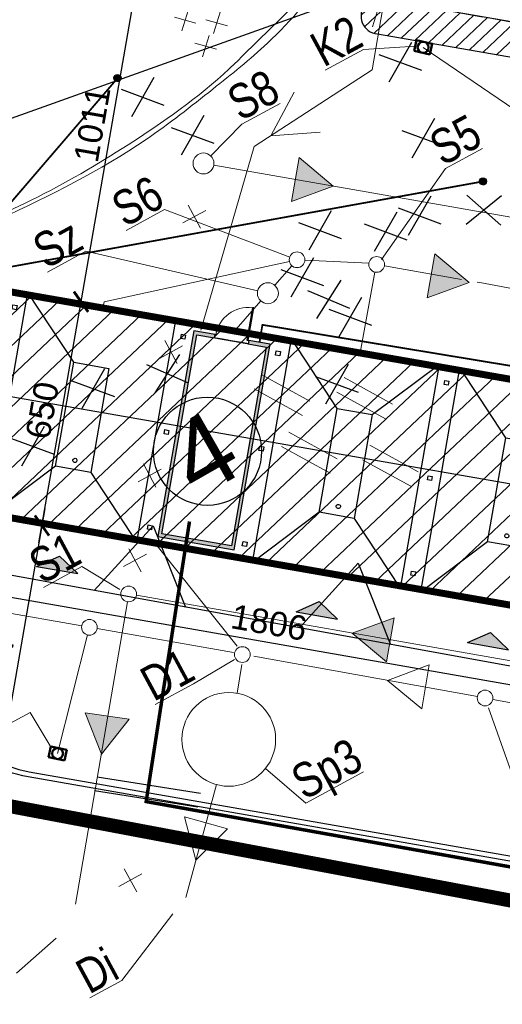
# Model space of a CAD drawing. Header units: millimetres. Extents: x -739347 to -337920, y 307687 to 603721.
# Tile 5 of 10: x -675783 to -661957, y 342903 to 371088. Entities that reach past the tile are written whole.
import ezdxf

# ---------------------------------------------------------------- set-up
doc = ezdxf.new("R2010")
doc.units = ezdxf.units.MM
doc.linetypes.add('DASHED', pattern=[19.05, 12.7, -6.35])
for name, color, linetype in [('01 - konstukcja', 7, 'Continuous'), ('01-dzialka chodnik', 251, 'Continuous'), ('01-działka', 1, 'DASHED'), ('01-działka drogi (projektowane)', 252, 'Continuous'), ('01-działka drogi (zmiana nawierzchni)', 250, 'DASHED'), ('01-działka linia zabudowy', 1, 'Continuous'), ('01-działka mapa jpg', 7, 'Continuous'), ('01-działka obrys budynków', 7, 'Continuous'), ('02 - drzwi', 252, 'Continuous'), ('02 - drzwi widok', 252, 'Continuous'), ('02-element ponizej', 250, 'Continuous'), ('02-element powyzej', 250, 'DASHED'), ('03-instalacje', 3, 'Continuous'), ('03-instalacje elektryka', 1, 'Continuous'), ('03-instalacje elektryka DO PRZENIESIENIA', 3, 'Continuous'), ('04-hatch sciany', 250, 'Continuous'), ('05 - grafika', 251, 'Continuous'), ('05-tekst', 1, 'Continuous'), ('05-wymiary', 3, 'Continuous')]:
    doc.layers.add(name, color=color, linetype=linetype)
for name, color, linetype, lineweight in [('02-rozbiórka', 1, 'Continuous', 0), ('03-instalacje co', 3, 'Continuous', 9), ('_D_kratki deszczowe', 98, 'Continuous', 50), ('g gaz', 5, 'GAS_LINE', 40), ('g likwidacja', 1, 'DASHED', 20), ('IS_kanalizacja deszczowa', 30, 'Continuous', 15), ('IS_kanalizacja sanitarna', 42, 'Continuous', 15), ('IS_likwidacja', 6, 'Continuous', 20), ('IS_wodociąg', 4, 'Continuous', 15)]:
    doc.layers.add(name, color=color, linetype=linetype, lineweight=lineweight)
doc.layers.add('04-hatch czarny', color=7, linetype='Continuous', true_color=0x000000)
doc.layers.add('CO _MPEC_RURY AROTprzewód elektroenergetyczny', color=7, linetype='Continuous', lineweight=25, true_color=0x000000)
doc.layers.get('01-działka mapa jpg').off()
doc.styles.add('ARIAL', font='arial.ttf', dxfattribs={"width": 0.8})
doc.styles.get("Standard").update_dxf_attribs({"font": 'arial.ttf'})
doc.linetypes.add('GAS_LINE', pattern='A,12.7,-5.08,["GAS",Standard,S=2.54,R=0,X=-2.54,Y=-1.27],-6.35', length=24.13)
doc.dimstyles.new('1-500', dxfattribs={"dimtxt": 700, "dimasz": 500, "dimexe": 500, "dimexo": 1500, "dimgap": 200, "dimtad": 1, "dimdec": 0, "dimlfac": 0.1, "dimrnd": 0.01, "dimtxsty": 'Standard', "dimblk": 'ARCHTICK', "dimcen": 100, "dimdle": 500, "dimse1": 1, "dimse2": 1, "dimclrd": 256, "dimclre": 252, "dimadec": 0, "dimazin": 0, "dimtfac": 1, "dimtdec": 0, "dimtmove": 0, "dimatfit": 3, "dimfxl": 1, "dimarcsym": 0})

# ---------------------------------------------------------------- blocks, each defined once
blk = doc.blocks.new('Symbol wejścia 13_13_2', base_point=(75613.5, 2955.6))
at = {"layer": '05 - grafika', "linetype": 'Continuous'}
blk.add_hatch(color=256, dxfattribs=at).paths.add_polyline_path([(75613.5, 2955.6), (75673.5, 2955.6), (75643.5, 2935.6)], flags=0)
at = {"layer": '05 - grafika'}
for p, q in [((75613.5, 2955.6), (75673.5, 2955.6)), ((75613.5, 2955.6), (75643.5, 2935.6)), ((75673.5, 2955.6), (75643.5, 2935.6))]:
    blk.add_line(p, q, dxfattribs=at)
blk = doc.blocks.new('LINIE ZABUD')
at = {"layer": '01-działka linia zabudowy'}
blk.add_line((128312, 71299), (92029, 100337), dxfattribs=at)
for points in [[(102923, 91618), (105286, 92447), (104996, 89960)], [(107586, 87886), (109950, 88715), (109659, 86227)]]:
    blk.add_lwpolyline(points, dxfattribs=at)
blk = doc.blocks.new('A$C04834172')
at = {"layer": '_D_kratki deszczowe', "linetype": 'Continuous'}
for p, q in [((0, 0.42), (0.62, 0.42)), ((0, 0), (0, 0.42)), ((0.62, 0.42), (0.62, 0)), ((0.62, 0), (0, 0))]:
    blk.add_line(p, q, dxfattribs=at)
blk.add_circle((0.31, 0.21), 0.21, dxfattribs=at)
blk = doc.blocks.new('myjnia ręczna')
at = {"layer": '04-hatch sciany'}
h = blk.add_hatch(color=256, dxfattribs=at)
h.dxf.hatch_style = 2
h.paths.add_polyline_path([(478991, -869378), (478471, -869378), (478471, -875158), (480491, -875158), (480491, -869378), (479971, -869378), (479971, -869278), (480591, -869278), (480591, -875258), (478371, -875258), (478371, -869278), (478991, -869278)])
at = {"layer": '01 - konstukcja'}
for points in [[(468244, -869558), (468364, -869558), (468364, -869438), (468244, -869438)], [(473144, -869558), (473264, -869558), (473264, -869438), (473144, -869438)], [(478044, -869558), (478164, -869558), (478164, -869438), (478044, -869438)], [(478991, -869378), (478471, -869378), (478471, -875158), (480491, -875158), (480491, -869378), (479971, -869378), (479971, -869278), (480591, -869278), (480591, -875258), (478371, -875258), (478371, -869278), (478991, -869278)], [(480804, -869558), (480924, -869558), (480924, -869438), (480804, -869438)], [(485704, -869558), (485824, -869558), (485824, -869438), (485704, -869438)], [(468244, -872328), (468364, -872328), (468364, -872208), (468244, -872208)], [(473144, -872328), (473264, -872328), (473264, -872208), (473144, -872208)], [(478044, -872328), (478164, -872328), (478164, -872208), (478044, -872208)], [(480804, -872328), (480924, -872328), (480924, -872208), (480804, -872208)], [(485704, -872328), (485824, -872328), (485824, -872208), (485704, -872208)], [(468244, -875098), (468364, -875098), (468364, -874978), (468244, -874978)], [(473144, -875098), (473264, -875098), (473264, -874978), (473144, -874978)], [(478044, -875098), (478164, -875098), (478164, -874978), (478044, -874978)], [(480804, -875098), (480924, -875098), (480924, -874978), (480804, -874978)], [(485704, -875098), (485824, -875098), (485824, -874978), (485704, -874978)]]:
    blk.add_lwpolyline(points, close=True, dxfattribs=at)
at = {"layer": '01-działka obrys budynków'}
blk.add_lwpolyline([(467901, -869083), (486166, -869083), (486166, -875453), (467901, -875453)], close=True, dxfattribs=at)
at = {"layer": '02 - drzwi'}
blk.add_lwpolyline([(479011, -868338), (479051, -868338), (479051, -869278), (479011, -869278)], close=True, dxfattribs=at)
at = {"layer": '02 - drzwi widok', "lineweight": 0}
blk.add_arc((479011, -869278), 940, 0, 87.5611, dxfattribs=at)
at = {"layer": '02-element ponizej', "color": 251}
for p, q in [((468004, -875518), (468004, -869018)), ((472904, -869018), (468004, -869018)), ((470244, -870758), (468604, -869018)), ((468604, -869018), (468604, -875518)), ((471264, -870758), (472894, -869018)), ((472904, -875518), (472904, -869018)), ((477804, -869018), (472904, -869018)), ((475144, -870758), (473504, -869018)), ((473504, -869018), (473504, -875518)), ((476164, -870758), (477794, -869018)), ((477794, -875518), (477794, -869018)), ((481164, -869018), (477794, -869018)), ((481164, -869018), (481164, -875518)), ((481164, -869018), (486064, -869018)), ((483824, -870758), (485464, -869018)), ((485464, -875518), (485464, -869018)), ((486064, -875518), (486064, -869018)), ((470244, -873778), (468604, -875518)), ((471264, -873778), (472894, -875518)), ((475144, -873778), (473504, -875518)), ((476164, -873778), (477794, -875518)), ((482804, -873778), (481164, -875518)), ((483824, -873778), (485464, -875518)), ((472894, -875518), (468004, -875518)), ((477794, -875518), (472904, -875518)), ((477794, -875518), (481164, -875518)), ((481164, -875518), (486064, -875518))]:
    blk.add_line(p, q, dxfattribs=at)
for points in [[(470244, -873778), (471264, -873778), (471264, -870758), (470244, -870758)], [(475144, -873778), (476164, -873778), (476164, -870758), (475144, -870758)], [(482804, -873778), (483824, -873778), (483824, -870758), (482804, -870758)]]:
    blk.add_lwpolyline(points, close=True, dxfattribs=at)
for points in [[(470689, -873518, 1), (470809, -873518, 1)], [(475589, -873518, 1), (475709, -873518, 1)], [(483249, -873518, 1), (483369, -873518, 1)]]:
    blk.add_lwpolyline(points, format="xyb", close=True, dxfattribs=at)
at = {"layer": '02-element powyzej', "linetype": 'DASHED'}
blk.add_line((478991, -869378), (479971, -869378), dxfattribs=at)
blk = doc.blocks.new('elektryka')
h = blk.add_hatch()
h.set_pattern_fill('ANSI31', color=256, scale=0.5, style=0)
h.set_pattern_definition([(45, (-889888.6282, 747982.793), (-1.1225320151, 1.1225320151), [])])
h.paths.add_polyline_path([(110584, 104209, 1), (110382, 104209, 1)])
h = blk.add_hatch()
h.set_pattern_fill('ANSI31', color=256, scale=0.5, style=0)
h.set_pattern_definition([(45, (-882082.9022, 740403.666), (-1.1225320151, 1.1225320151), [])])
h.paths.add_polyline_path([(118390, 96630, 1), (118188, 96630, 1)])
at = {"const_width": 50, "elevation": 0}
for points in [[(132157, 129481), (133380, 128064), (135238, 129057), (135775, 129361), (138233, 126979), (147648, 119251), (136557, 104636), (138028, 103401), (124082, 85713), (110776, 96020), (110465, 95620)], [(90228, 109062), (92592, 111093), (106022, 102496), (110485, 104205)], [(99240, 95319), (100661, 96206), (104400, 101180), (104400, 101180), (118291, 96625)]]:
    blk.add_lwpolyline(points, dxfattribs=at)
for centre in [(110483, 104209, 0), (118289, 96630, 0)]:
    blk.add_circle(centre, 101)
blk = doc.blocks.new('technologia')
at = {"layer": 'g gaz', "color": 2, "lineweight": 15, "ltscale": 100}
for points in [[(-11476, -14691, 0), (-5557, -17016), (-1478, -18628), (1499, -19465), (3625, -19679), (8405, -19667), (10772, -19309), (12770, -18898), (15462, -17809), (17248, -16118), (17539, -14651), (17463, -12725), (16551, -11052), (16169, -10727), (12812, -8354)], [(-11398, -14645, 0), (-9523, -15366, 0), (-7454, -16162, 0), (-3309, -17757), (1769, -19317), (8073, -19543), (11684, -18961), (12292, -18784), (15435, -17619), (17169, -15547), (17158, -13119), (16815, -11862), (15792, -10686), (13830, -9233), (12726, -8477)]]:
    blk.add_spline(points, degree=3, dxfattribs=at)
at = {"layer": 'g likwidacja', "ltscale": 100}
for p, q in [((11244, -17421), (10784, -16970)), ((11244, -16970), (10784, -17421)), ((12003, -17920), (11543, -17468)), ((12003, -17468), (11543, -17920)), ((11406, -18357), (10946, -17906)), ((11406, -17906), (10946, -18357)), ((16100, -19466), (15640, -19918))]:
    blk.add_line(p, q, dxfattribs=at)
blk = doc.blocks.new('A$C0D3E50CA')
at = {"extrusion": (-2.7406e-09, -5.36483e-09, 1), "elevation": 0}
blk.add_lwpolyline([(-711193, 467880, 200, 200, 0), (-704813, 505219, 200, 200, 0), (-714285, 506838, 200, 200, 0), (-718034, 504103, 200, 200, 0), (-716878, 502474, 200, 200, 0), (-722231, 498681, 200, 200, 0), (-733747, 500674, 200, 200, 0), (-733344, 503464, 200, 200, 0), (-748954, 505722, 200, 200, 0), (-749220, 503740, 200, 200, 0), (-754177, 504475, 200, 0, 0)], format="xyseb", dxfattribs=at)
at = {"extrusion": (-2.7406e-09, -5.36483e-09, 1), "const_width": 100, "elevation": 0}
blk.add_lwpolyline([(-730160, 468514), (-731401, 460497), (-718414, 458169), (-716156, 469316), (-711087, 468496)], dxfattribs=at)
at = {"layer": 'CO _MPEC_RURY AROTprzewód elektroenergetyczny', "linetype": 'Continuous', "extrusion": (-2.7406e-09, -5.36483e-09, 1), "elevation": 0}
for points in [[(-729844, 460730), (-732808, 461194)], [(-729921, 460338), (-732885, 460801)]]:
    blk.add_lwpolyline(points, dxfattribs=at)
blk = doc.blocks.new('instalacje sanitarne2')
at = {"layer": 'IS_kanalizacja sanitarna', "extrusion": (1.09732e-08, 3.02285e-09, 1)}
h = blk.add_hatch(color=256, dxfattribs=at)
h.dxf.hatch_style = 1
h.paths.add_polyline_path([(-880, 98731), (385, 98547), (-484, 99233)])
h.paths.add_polyline_path([(-484, 99233), (385, 98547), (-88, 99735)])
h = blk.add_hatch(color=256, dxfattribs=at)
h.dxf.hatch_style = 1
h.paths.add_polyline_path([(1234, 94456), (2499, 94271), (1631, 94958)])
h.paths.add_polyline_path([(1631, 94958), (2499, 94271), (2027, 95459)])
at = {"layer": 'IS_kanalizacja sanitarna', "extrusion": (4.73542e-09, -2.60343e-09, 1)}
h = blk.add_hatch(color=256, dxfattribs=at)
h.dxf.hatch_style = 1
h.paths.add_polyline_path([(-13040, 88665), (-13189, 87396), (-12528, 88283)])
h.paths.add_polyline_path([(-12528, 88283), (-13189, 87396), (-12015, 87901)])
at = {"layer": 'IS_kanalizacja sanitarna', "extrusion": (-1.04949e-09, 3.81324e-09, 1)}
h = blk.add_hatch(color=256, dxfattribs=at)
h.dxf.hatch_style = 1
h.paths.add_polyline_path([(-3957, 86844), (-5222, 87029), (-4354, 86342)])
h.paths.add_polyline_path([(-4354, 86342), (-5222, 87029), (-4750, 85841)])
at = {"layer": 'IS_kanalizacja deszczowa', "lineweight": 9}
for p, q in [((1757, 101574, -30), (3005, 101574, -30)), ((3005, 101574, -30), (4365, 100951, -30)), ((-15668, 89425, -30), (-14419, 89425, -30)), ((-14419, 89425, -30), (-14364, 88254, -30)), ((-9913, 87915, -30), (-8546, 87966, -30)), ((-11161, 87915, -30), (-9913, 87915, -30)), ((-9252, 84803, -30), (-8705, 83382, -30)), ((-8705, 83382, -30), (-6825, 83382, -30)), ((-3138, 81154, -30), (-2803, 83293, -30)), ((-15758, 81423, -30), (-13564, 82406, -30)), ((-16802, 81423, -30), (-15758, 81423, -30))]:
    blk.add_line(p, q, dxfattribs=at)
at = {"layer": 'IS_kanalizacja deszczowa'}
for p, q in [((4538, 100818, -30), (6131, 97739, -30)), ((-15090, 93386, -30), (-11942, 90899, -30)), ((-8299, 88273, -30), (-8949, 91883, -30)), ((-14286, 88014, -30), (-11918, 90593, -30)), ((-11589, 90620, -30), (-8481, 88163, -30)), ((-8431, 87741, -30), (-8943, 87088, -30)), ((-2933, 83730, -30), (-8012, 87790, -30)), ((-10704, 85067, -30), (-13014, 82646, -30)), ((2691, 79234, -30), (-2581, 83449, -30))]:
    blk.add_line(p, q, dxfattribs=at)
at = {"layer": 'IS_kanalizacja deszczowa', "linetype": 'Continuous'}
for p, q in [((-14564, 88046, -30), (-14359, 88285, -30)), ((-14359, 88285, -30), (-14007, 87981, -30)), ((-14564, 88046, -30), (-14212, 87743, -30)), ((-14007, 87981, -30), (-14212, 87743, -30))]:
    blk.add_line(p, q, dxfattribs=at)
at = {"layer": 'IS_kanalizacja deszczowa', "elevation": -30}
for points in [[(-4978, 85365), (-4496, 84181), (-3711, 85190)], [(-12251, 83445), (-11025, 83805), (-11950, 84688)]]:
    blk.add_lwpolyline(points, close=True, dxfattribs=at)
at = {"layer": 'IS_kanalizacja deszczowa', "linetype": 'Continuous'}
blk.add_circle((-14286, 88014, -30), 158, dxfattribs=at)
at = {"layer": 'IS_kanalizacja deszczowa', "lineweight": 15}
blk.add_circle((-9778, 86038, -30), 1342, dxfattribs=at)
at = {"layer": 'IS_kanalizacja sanitarna', "lineweight": 9}
for p, q in [((-2292, 100975, -24), (-1075, 101349, 0)), ((-1075, 101349, 0), (173, 101349, 0)), ((-7987, 100277, -30), (-6739, 100277, -30)), ((-2944, 96940, 379011531), (-6739, 100277, -30)), ((-5435, 100252, 0), (-4186, 100252, 0)), ((-1678, 97356, -28), (-4186, 100252, 0)), ((599, 96041, -30), (3451, 97465, 0)), ((3451, 97465, 0), (4660, 97465, 0)), ((-12380, 92391, -30), (-11131, 92391, -30)), ((-11131, 92391, -30), (-10481, 91300, -30)), ((-18310, 83039, -30), (-16840, 83383, -30))]:
    blk.add_line(p, q, dxfattribs=at)
at = {"layer": 'IS_kanalizacja sanitarna'}
for p, q in [((-2343, 100701, -30), (8020, 92518, -30)), ((-6966, 98758, -30), (-7044, 98660, -30)), ((-1746, 97251, -30), (-6966, 98758, -30)), ((-1742, 97108, -30), (-2440, 96851, -30)), ((232, 96119, -30), (-1338, 97069, -30)), ((-3003, 96644, -30), (-4009, 96273, -30)), ((2347, 94449, -30), (585, 95841, -30)), ((260, 95819, -30), (-1208, 93979, -30)), ((2760, 94123, -30), (2700, 94170, -30)), ((4243, 92931, -30), (2760, 94123, -30)), ((-10460, 90887, -30), (-15881, 83975, -30)), ((-10145, 90925, -30), (2207, 81162, -30))]:
    blk.add_line(p, q, dxfattribs=at)
at = {"layer": 'IS_kanalizacja sanitarna', "extrusion": (1.09732e-08, 3.02285e-09, 1), "elevation": -30}
for points in [[(385, 98547), (-88, 99735), (-880, 98731)], [(2499, 94271), (2027, 95459), (1234, 94456)]]:
    blk.add_lwpolyline(points, close=True, dxfattribs=at)
at = {"layer": 'IS_kanalizacja sanitarna', "extrusion": (4.73542e-09, -2.60343e-09, 1), "elevation": -30}
blk.add_lwpolyline([(-13189, 87396), (-12015, 87901), (-13040, 88665)], close=True, dxfattribs=at)
at = {"layer": 'IS_kanalizacja sanitarna', "extrusion": (-1.04949e-09, 3.81324e-09, 1), "elevation": -30}
blk.add_lwpolyline([(-5222, 87029), (-4750, 85841), (-3957, 86844)], close=True, dxfattribs=at)
at = {"layer": 'IS_kanalizacja sanitarna', "lineweight": 15}
for centre, radius in [((-2578, 100887, -30), 300), ((-1531, 97186, -30), 225), ((-2719, 96742, 379011531), 300), ((412, 95985, -30), 225), ((-10322, 91064, -30), 225), ((-11766, 90759, -30), 225), ((-8282, 87990, -30), 225), ((-2757, 83590, -30), 225)]:
    blk.add_circle(centre, radius, dxfattribs=at)
at = {"layer": 'IS_likwidacja'}
for p, q in [((-3534, 100047, -30), (-3534, 99297, -30)), ((-3909, 99672, -30), (-3159, 99672, -30)), ((-5967, 96954, -30), (-5967, 96204, -30)), ((-6342, 96579, -30), (-5592, 96579, -30)), ((-8181, 94136, -30), (-8181, 93386, -30)), ((-8556, 93761, -30), (-7806, 93761, -30)), ((-9705, 92202, -30), (-9705, 91452, -30)), ((-10080, 91827, -30), (-9330, 91827, -30)), ((-14174, 84206, -30), (-14174, 83456, -30)), ((-14549, 83831, -30), (-13799, 83831, -30))]:
    blk.add_line(p, q, dxfattribs=at)
at = {"layer": 'IS_wodociąg'}
for p, q in [((22228, 125366, 0), (2943, 100946, 0)), ((-508, 100666, -30), (680, 101448, -30)), ((2943, 100946, 0), (-1068, 100621, -30)), ((-1068, 100621, -30), (-4917, 96725, 0)), ((-508, 100666, -30), (790, 100086, -30))]:
    blk.add_line(p, q, dxfattribs=at)
at = {"layer": 'IS_kanalizacja deszczowa', "char_height": 1000, "width": 731.31, "attachment_point": 1, "style": 'ARIAL'}
for s, insert in [('{\\fArial|b0|i0|c238|p34;K2}', (1753, 102662, -30)), ('{\\fArial|b0|i0|c238|p34;D1}', (-11165, 89003, -30)), ('{\\fArial|b0|i0|c238|p34;Sp3}', (-8708, 84470, -30)), ('{\\fArial|b0|i0|c238|p34;Di}', (-16774, 82511, -30))]:
    blk.add_mtext(s, dxfattribs=dict(at, insert=insert))
at = {"layer": 'IS_kanalizacja sanitarna', "char_height": 1000, "width": 731.31, "attachment_point": 1, "style": 'ARIAL'}
for s, insert in [('{\\fArial|b0|i0|c238|p34;S8}', (-1079, 102437, 0)), ('{\\fArial|b0|i0|c238|p34;Sz}', (-7991, 101365, -30)), ('{\\fArial|b0|i0|c238|p34;S6}', (-5438, 101340, 0)), ('{\\fArial|b0|i0|c238|p34;S5}', (3408, 98553, 0)), ('{\\fArial|b0|i0|c238|p34;S1}', (-12383, 93479, -30))]:
    blk.add_mtext(s, dxfattribs=dict(at, insert=insert))
blk = doc.blocks.new('_ArchTick')
at = {"color": 0, "linetype": 'ByBlock', "const_width": 0.15}
blk.add_lwpolyline([(-0.5, -0.5), (0.5, 0.5)], dxfattribs=at)
blk = doc.blocks.new('*D2878')
at = {"layer": '05-wymiary', "lineweight": -2, "transparency": 16777216}
blk.add_line((-675059, 357100), (-676619, 348169), dxfattribs=at)
at = {"layer": 'Defpoints', "color": 0, "transparency": 16777216}
for p in [(-677259, 356977), (-678749, 349049), (-676533, 348662)]:
    blk.add_point(p, dxfattribs=at)
at = {"layer": '05-wymiary', "lineweight": -2, "transparency": 16777216, "xscale": 500, "yscale": 500, "zscale": 500}
for p, rotation in [((-675145, 356607), 80.09010015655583), ((-676533, 348662), 260.0901001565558)]:
    blk.add_blockref('_ArchTick', p, dxfattribs=dict(at, rotation=rotation))
at = {"layer": '05-wymiary', "color": 0, "transparency": 16777216, "insert": (-676388, 352730), "char_height": 700, "attachment_point": 5, "rotation": 80.0901}
blk.add_mtext('807', dxfattribs=at)
blk = doc.blocks.new('*D2880')
at = {"layer": '05-wymiary', "lineweight": -2, "transparency": 16777216}
blk.add_line((-678126, 354920), (-659351, 351640), dxfattribs=at)
at = {"layer": 'Defpoints', "color": 0, "transparency": 16777216}
for p in [(-677261, 356969, 0), (-659469, 353869), (-659843, 351726)]:
    blk.add_point(p, dxfattribs=at)
at = {"layer": '05-wymiary', "lineweight": -2, "transparency": 16777216, "xscale": 500, "yscale": 500, "zscale": 500}
for p, rotation in [((-677634, 354834), 170.0901001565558), ((-659843, 351726), 350.0901001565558)]:
    blk.add_blockref('_ArchTick', p, dxfattribs=dict(at, rotation=rotation))
at = {"layer": '05-wymiary', "color": 0, "transparency": 16777216, "insert": (-668642, 353829), "char_height": 700, "attachment_point": 5, "rotation": 350.0901}
blk.add_mtext('1806', dxfattribs=at)
blk = doc.blocks.new('*D2881')
at = {"layer": '05-wymiary', "lineweight": -2, "transparency": 16777216}
blk.add_line((-675231, 356115), (-673940, 363503), dxfattribs=at)
at = {"layer": 'Defpoints', "color": 0, "transparency": 16777216}
for p in [(-676141, 363380), (-674026, 363010), (-677259, 356977)]:
    blk.add_point(p, dxfattribs=at)
at = {"layer": '05-wymiary', "lineweight": -2, "transparency": 16777216, "xscale": 500, "yscale": 500, "zscale": 500}
for p, rotation in [((-674026, 363010), 80.0901001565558), ((-675145, 356607), 260.0901001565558)]:
    blk.add_blockref('_ArchTick', p, dxfattribs=dict(at, rotation=rotation))
at = {"layer": '05-wymiary', "color": 0, "transparency": 16777216, "insert": (-675134, 359905), "char_height": 700, "attachment_point": 5, "rotation": 80.0901}
blk.add_mtext('650', dxfattribs=at)
blk = doc.blocks.new('*D2882')
at = {"layer": '05-wymiary', "lineweight": -2, "transparency": 16777216}
blk.add_line((-674111, 362525), (-672198, 373472), dxfattribs=at)
at = {"layer": 'Defpoints', "color": 0, "transparency": 16777216}
for p in [(-672284, 372979), (-671067, 372767), (-676139, 363387)]:
    blk.add_point(p, dxfattribs=at)
at = {"layer": '05-wymiary', "lineweight": -2, "transparency": 16777216, "xscale": 500, "yscale": 500, "zscale": 500}
for p, rotation in [((-672284, 372979), 80.0901001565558), ((-674025, 363017), 260.0901001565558)]:
    blk.add_blockref('_ArchTick', p, dxfattribs=dict(at, rotation=rotation))
at = {"layer": '05-wymiary', "color": 0, "transparency": 16777216, "insert": (-673704, 368094), "char_height": 700, "attachment_point": 5, "rotation": 80.0901}
blk.add_mtext('1011', dxfattribs=at)
blk = doc.blocks.new('*D2895')
at = {"layer": '05-wymiary', "lineweight": -2, "transparency": 16777216}
blk.add_line((-691700, 363040), (-647598, 355335), dxfattribs=at)
at = {"layer": 'Defpoints', "color": 0, "transparency": 16777216}
for p in [(-691254, 362686), (-648091, 355421), (-648138, 355153)]:
    blk.add_point(p, dxfattribs=at)
at = {"layer": '05-wymiary', "lineweight": -2, "transparency": 16777216, "xscale": 500, "yscale": 500, "zscale": 500}
for p, rotation in [((-691207, 362953), 170.0901001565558), ((-648091, 355421), 350.0901001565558)]:
    blk.add_blockref('_ArchTick', p, dxfattribs=dict(at, rotation=rotation))
at = {"layer": '05-wymiary', "color": 0, "transparency": 16777216, "insert": (-683587, 362188), "char_height": 700, "attachment_point": 5, "rotation": 350.0901}
blk.add_mtext('4377', dxfattribs=at)
blk = doc.blocks.new('*D2898')
at = {"layer": '05-wymiary', "lineweight": -2, "transparency": 16777216}
blk.add_line((-691790, 362623), (-665522, 372023), dxfattribs=at)
at = {"layer": 'Defpoints', "color": 0, "transparency": 16777216}
for p in [(-665993, 371855), (-665964, 371775, 0), (-691291, 362711)]:
    blk.add_point(p, dxfattribs=at)
at = {"layer": '05-wymiary', "lineweight": -2, "transparency": 16777216}
for p, xscale, yscale, zscale, rotation in [((-665993, 371855), 500, 500, 500, 19.69152016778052), ((-691320, 362791), 499.9999999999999, 499.9999999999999, 499.9999999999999, 199.6915201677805)]:
    blk.add_blockref('_ArchTick', p, dxfattribs=dict(at, xscale=xscale, yscale=yscale, zscale=zscale, rotation=rotation))
at = {"layer": '05-wymiary', "color": 0, "transparency": 16777216, "insert": (-678844, 367848), "char_height": 700, "attachment_point": 5, "rotation": 19.6915}
blk.add_mtext('2690', dxfattribs=at)

msp = doc.modelspace()

# ---------------------------------------------------------------- hatches: boundary and pattern name
at = {"layer": '04-hatch czarny', "ltscale": 3, "transparency": 33554687}
h = msp.add_hatch(dxfattribs=at)
h.set_pattern_fill('ANSI31', color=256, scale=200, angle=150)
h.set_pattern_definition([(223.3889, (-720631.1, 225211.54), (436.2112, -461.4594), [])])
h.paths.add_polyline_path([(-659974.8, 370728.2), (-652123.7, 369356.5), (-650123.9, 380803.2), (-657975, 382174.8)])
h.paths.add_polyline_path([(-676253.3, 363333.2), (-677349.5, 357058.5), (-659356.3, 353915), (-658260, 360189.7)])
h.paths.add_polyline_path([(-556636.4, 534582.9), (-552948.3, 536576.4), (-553938.7, 538408.6), (-557626.7, 536415)])
h.paths.add_polyline_path([(-558058, 537212.9), (-554369.9, 539206.4), (-555360.3, 541038.6), (-559048.3, 539045)])
h = msp.add_hatch(dxfattribs=at)
h.set_pattern_fill('ANSI31', color=256, scale=100, angle=150)
h.set_pattern_definition([(223.3889, (-720631.1, 225211.54), (218.1056, -230.7297), [])])
edge = h.paths.add_edge_path()
edge.add_line((-656688.1, 381950), (-656192.3, 384786.9))
edge.add_arc((-657367.9, 384992.4), 1193.4, 350.0873, 530.0901)
edge.add_line((-658543.6, 385197.8), (-660350.6, 374854.4))
edge.add_line((-660350.6, 374854.4), (-662869.9, 375294.5))
edge.add_arc((-662903.9, 374792.9), 502.8, 86.11568, 254.06453)
edge.add_line((-663042, 374309.5), (-660522.7, 373869.3))
edge.add_line((-660522.7, 373869.3), (-661039, 370914.1))
edge.add_line((-661039, 370914.1), (-665365.1, 371669.9))
edge.add_arc((-665503.2, 371186.4), 502.8, 74.06453, 266.11568)
edge.add_line((-665537.2, 370684.8), (-659002.7, 369543.2))
edge.add_arc((-658967.1, 369670.3), 131.9, 254.36844, 352.26091)
edge.add_line((-658836.4, 369652.5), (-658687.8, 370503.3))
edge.add_line((-658687.8, 370503.3), (-659974.8, 370728.2))
edge.add_line((-659974.8, 370728.2), (-657975, 382174.8))
edge.add_line((-657975, 382174.8), (-656688.1, 381950))
h.paths.add_polyline_path([(-653561, 382418.8), (-649951.8, 381788.2), (-650123.9, 380803.2), (-653733.1, 381433.7)])
edge = h.paths.add_edge_path()
edge.add_line((-652123.7, 369356.5), (-652321, 368227.1))
edge.add_arc((-653728.2, 365577.6), 3000, 62.02622, 80.0901)
edge.add_line((-653211.9, 368532.9), (-655761.6, 368978.3))
edge.add_arc((-655724.8, 369130.4), 156.5, 177.8903, 256.39616, ccw=False)
edge.add_line((-655881.2, 369136.2), (-655732.5, 369987))
edge.add_line((-655732.5, 369987), (-652123.7, 369356.5))

# ---------------------------------------------------------------- linework, layer by layer
at = {"layer": '01-dzialka chodnik', "color": 7, "elevation": 0}
msp.add_lwpolyline([(-656688.1, 381950), (-656192.3, 384786.9, 1.0000244), (-658543.6, 385197.8), (-660350.6, 374854.4), (-662869.9, 375294.5, 0.9), (-663042, 374309.5), (-660522.7, 373869.3), (-661039, 370914.1), (-665365.1, 371669.9, 1.1111111), (-665537.2, 370684.8), (-659002.7, 369543.2, 0.4551597), (-658836.4, 369652.5), (-658687.8, 370503.3), (-659974.8, 370728.2), (-657975, 382174.8), (-656688.1, 381950)], format="xyb", dxfattribs=at)
at = {"layer": '01-działka drogi (projektowane)', "color": 7}
msp.add_line((-675510.1, 349557.6, 0), (-657089.3, 346339.4, 0), dxfattribs=at)
at = {"layer": '01-działka drogi (projektowane)', "color": 7, "elevation": 0}
msp.add_lwpolyline([(-661542.9, 412896.7), (-663280.1, 403138.2), (-664361.3, 402680.8), (-661460.1, 402173.9), (-653400.1, 400765.8, -0.4142319), (-650839.3, 397120.5), (-653413.2, 382393), (-649951.8, 381788.2), (-652293.9, 368382.1, -0.3288982), (-650625.2, 365035.5), (-653470, 348752.5, -0.4142136), (-657115.1, 346191.6), (-675535.9, 349409.8, -0.4142136), (-678096.8, 353054.9), (-676287.2, 363412.7, 1.0026803), (-677962.6, 363700.7), (-679872.8, 355763.9), (-679965.3, 355269.8), (-680691.2, 352674.5), (-680631, 352082.6)], format="xyb", dxfattribs=at)
at = {"layer": '01-działka drogi (projektowane)', "color": 7}
msp.add_arc((-674993.8, 352512.8, 0), 3000, 170.0901, 260.0901, dxfattribs=at)
at = {"layer": '01-działka drogi (zmiana nawierzchni)', "color": 7, "linetype": 'DASHED', "ltscale": 50}
msp.add_lwpolyline([(-660522.7, 373869.3), (-665448.1, 374729.8), (-665964.4, 371774.6), (-661039, 370914.1), (-660522.7, 373869.3)], dxfattribs=at)
at = {"layer": '01-działka obrys budynków', "color": 7, "const_width": 200, "elevation": 0}
msp.add_lwpolyline([(-676253.3, 363333.2), (-658260, 360189.7), (-659356.3, 353915), (-677349.5, 357058.5)], close=True, dxfattribs=at)
at = {"layer": '02-rozbiórka', "color": 7}
for points in [[(-668862, 360933.5), (-667474, 360172.1)], [(-666488.5, 360840.8), (-665100.4, 360079.3)], [(-669069.3, 360520.1), (-667681.3, 359758.6)], [(-666695.8, 360427.4), (-665307.8, 359665.9)], [(-668072.2, 359281.2), (-666684.1, 358519.7)], [(-668279.5, 358867.8), (-666891.5, 358106.3)], [(-665755, 358906.1), (-664367, 358144.6)], [(-665962.4, 358492.7), (-664574.4, 357731.2)]]:
    msp.add_lwpolyline(points, dxfattribs=at)
at = {"layer": '05-tekst', "color": 7}
msp.add_circle((-670403.1, 358732.7, 0), 1547.8, dxfattribs=at)

# ---------------------------------------------------------------- block references
at = {"layer": '01-działka linia zabudowy', "rotation": 28.38890749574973}
msp.add_blockref('LINIE ZABUD', (-720631.1, 225211.5), dxfattribs=at)
at = {"layer": '01-działka obrys budynków', "color": 7, "xscale": -1, "rotation": 350.0901001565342}
msp.add_blockref('myjnia ręczna', (-47772.1, 1135780.2, 0), dxfattribs=at)
at = {"layer": '05 - grafika', "color": 7, "xscale": -19.99999999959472, "yscale": 19.99999999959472, "zscale": 19.99999999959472, "rotation": 170.0901001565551}
for p in [(-675299.8, 355438.3, 0), (-667859.3, 354138.4, 0), (-662958.7, 353255.2, 0)]:
    msp.add_blockref('Symbol wejścia 13_13_2', p, dxfattribs=at)
at = {"layer": '_D_kratki deszczowe', "color": 7, "linetype": 'Continuous', "extrusion": (-2.7406e-09, -5.36483e-09, 1), "xscale": 749.9999999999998, "yscale": 749.9999999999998, "zscale": 749.9999999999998, "rotation": 347.6051184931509}
for p in [(-664486.5, 370192, 0), (-674958.2, 349977.6, -30)]:
    msp.add_blockref('A$C04834172', p, dxfattribs=at)

# ---------------------------------------------------------------- texts
at = {"layer": '05-tekst', "color": 7, "insert": (-671760.9, 359186.6, 0), "char_height": 2107.8, "width": 5993.848, "attachment_point": 1, "rotation": 29.72397}
msp.add_mtext('4', dxfattribs=at)

# ---------------------------------------------------------------- next in the draw order: block references
at = {"layer": '03-instalacje elektryka', "color": 7, "extrusion": (-2.7406e-09, -5.36483e-09, 1), "rotation": 28.38890749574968}
msp.add_blockref('elektryka', (-720631.1, 225211.5, 0), dxfattribs=at)

# ---------------------------------------------------------------- next in the draw order: linework, layer by layer
at = {"layer": '01-działka', "ltscale": 100, "const_width": 400, "flags": 128}
msp.add_lwpolyline([(-690854.4, 437569.5), (-656229.4, 430996.5), (-661580.9, 405435.4), (-642855.7, 401461.5), (-653190.2, 344266.2), (-677089.3, 348768.1), (-678213.2, 351604.8), (-699605.7, 355832.1), (-701540.3, 356446.1), (-704818, 360302.1), (-690854.4, 437569.5)], dxfattribs=at)
at = {"layer": '03-instalacje elektryka DO PRZENIESIENIA', "color": 7, "linetype": 'ByBlock', "extrusion": (1.76412e-09, -1.36486e-09, 1), "elevation": 0}
for points in [[(-664557.7, 370430.6), (-665205.7, 369299.2)], [(-665493, 370091.4), (-664270.4, 369638.5)], [(-671936.7, 369435), (-672584.7, 368303.6)], [(-672872, 369095.7), (-671649.4, 368642.8)], [(-670510.6, 368343.8), (-671158.5, 367212.4)], [(-663902.3, 368258.6), (-664550.2, 367127.2)], [(-671445.8, 368004.5), (-670223.3, 367551.7)], [(-664837.5, 367919.3), (-663615, 367466.5)], [(-664009.8, 366037), (-664657.7, 364905.7)], [(-666856.6, 365617.7), (-667504.5, 364486.4)], [(-664978.6, 365582.6), (-665626.5, 364451.2)], [(-664945.1, 365697.8), (-663722.5, 365244.9)], [(-667791.8, 365278.5), (-666569.2, 364825.6)], [(-665913.8, 365243.3), (-664691.2, 364790.4)], [(-667368.1, 364273.3), (-668016, 363141.9)], [(-668303.3, 363934), (-667080.7, 363481.2)], [(-665988.1, 363137.4), (-666636, 362006.1)], [(-666923.3, 362798.2), (-665700.7, 362345.3)], [(-673351.4, 361090.9), (-673999.3, 359959.5)], [(-666372, 361215.3), (-667019.9, 360083.9)], [(-667307.2, 360876), (-666084.6, 360423.1)], [(-674286.6, 360751.6), (-673064, 360298.7)], [(-675081.6, 359442.3), (-675729.6, 358310.9)], [(-676016.9, 359103), (-674794.3, 358650.2)]]:
    msp.add_lwpolyline(points, dxfattribs=at)
at = {"layer": '03-instalacje elektryka DO PRZENIESIENIA', "color": 7, "linetype": 'ByBlock', "extrusion": (2.90985e-09, -3.27565e-09, 1), "elevation": 0}
for points in [[(-661980.8, 366045), (-662995.6, 365226.5)], [(-662975.4, 366068.9), (-662001, 365202.6)]]:
    msp.add_lwpolyline(points, dxfattribs=at)
at = {"layer": '03-instalacje elektryka DO PRZENIESIENIA', "color": 7, "linetype": 'ByBlock', "extrusion": (1.94059e-09, -1.5729e-09, 1), "elevation": 0}
for points in [[(-666584.6, 363630.3), (-667283.1, 362529.5)], [(-667534.3, 363333.8), (-666333.4, 362826)]]:
    msp.add_lwpolyline(points, dxfattribs=at)
at = {"layer": '03-instalacje elektryka DO PRZENIESIENIA', "color": 7, "linetype": 'ByBlock', "extrusion": (1.98705e-09, -1.63099e-09, 1), "elevation": 0}
for points in [[(-671200.9, 361502.7), (-671912.9, 360410.6)], [(-672154.1, 361217.9), (-670959.6, 360695.4)]]:
    msp.add_lwpolyline(points, dxfattribs=at)

# ---------------------------------------------------------------- next in the draw order: block references
at = {"layer": '01-działka mapa jpg', "extrusion": (-2.7406e-09, -5.36483e-09, 1), "rotation": 28.3889074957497}
msp.add_blockref('instalacje sanitarne2', (-620283.2, 279444.3, 0), dxfattribs=at)
at = {"layer": '03-instalacje', "extrusion": (-2.7406e-09, -5.36483e-09, 1), "rotation": 28.3889074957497}
msp.add_blockref('technologia', (-688907.3, 380966.3, 0), dxfattribs=at)
at = {"layer": '03-instalacje co', "color": 7, "extrusion": (2.22114e-09, -1.9482e-09, 1)}
msp.add_blockref('A$C0D3E50CA', (59240.8, -111790.8, 0), dxfattribs=at)

# ---------------------------------------------------------------- next in the draw order: dimensions: what is measured, and where the dimension line sits
at = {"layer": '05-wymiary'}
for base, p1, p2, angle, picture, middle in [((-672284.2, 372979.4, 0), (-676139.4, 363386.8, 0), (-671066.8, 372766.7, 0), 80.0901, '*D2882', (-673703.5, 368094.3, 0)), ((-674025.9, 363010.2, 0), (-677259.3, 356976.6, 0), (-676140.7, 363379.6, 0), 80.0901, '*D2881', (-675134.3, 359904.6, 0)), ((-676532.7, 348661.6, 0), (-677259.3, 356976.6, 0), (-678748.8, 349048.7, 0), 80.0901, '*D2878', (-676387.7, 352730.3, 0)), ((-659843.2, 351725.8, 0), (-677260.6, 356969.4, 0), (-659468.8, 353868.5, 0), 350.0901, '*D2880', (-668642.5, 353828.9, 0))]:
    dim = msp.add_linear_dim(base=base, p1=p1, p2=p2, angle=angle, dimstyle='1-500', dxfattribs=at)
    dim.commit()
    dim.dimension.update_dxf_attribs({"geometry": picture, "text_midpoint": middle})
dim = msp.add_aligned_dim(p1=(-691290.9, 362710.6, 0), p2=(-665964.4, 371774.6), distance=85.4, dimstyle='1-500', dxfattribs=at)
dim.commit()
dim.dimension.update_dxf_attribs({"geometry": '*D2898', "text_midpoint": (-678844.2, 367847.8, 0)})
dim = msp.add_linear_dim(base=(-648090.8, 355420.8, 0), p1=(-691254, 362685.7, 0), p2=(-648137.6, 355153, 0), angle=350.0901, dimstyle='1-500', dxfattribs=at)
dim.commit()
dim.dimension.update_dxf_attribs({"geometry": '*D2895', "text_midpoint": (-683683.2, 361639, 0), "dimtype": 160})

doc.saveas('drawing.dxf')
